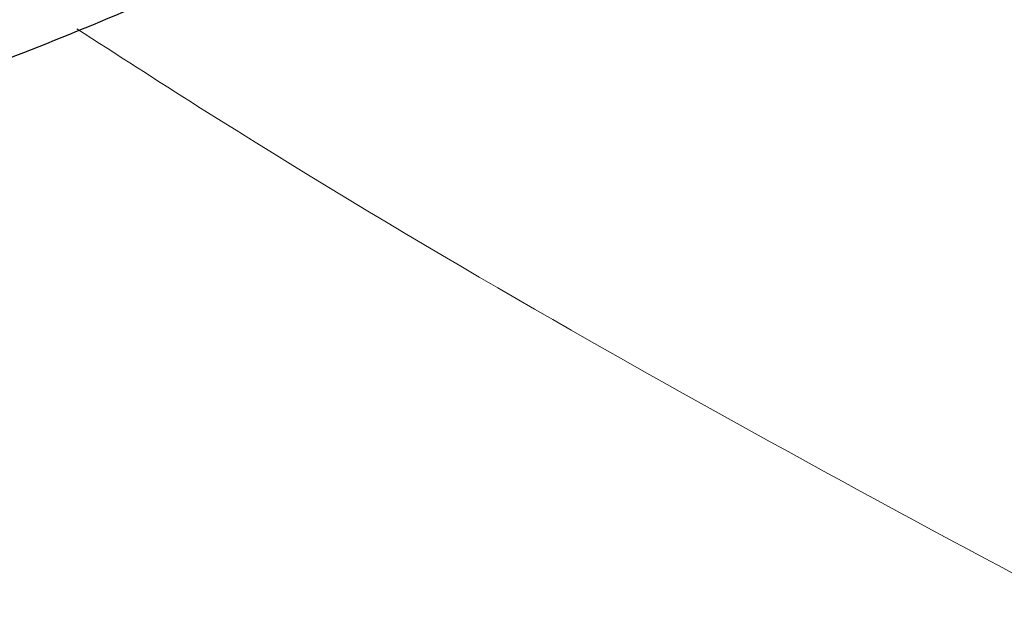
# Model space of a CAD drawing. Header units: millimetres. Extents: x 8 to 541, y 12 to 744.
# Tile 188 of 256: x 465.312 to 465.486, y 232.458 to 232.56. Entities that reach past the tile are written whole.
import ezdxf

# ---------------------------------------------------------------- set-up
doc = ezdxf.new("R2010")
doc.units = ezdxf.units.MM

msp = doc.modelspace()

# ---------------------------------------------------------------- linework, layer by layer
at = {"color": 7, "linetype": 'Continuous', "lineweight": 30}
msp.add_open_spline([(464.00662, 233.12554), (464.01477, 233.11676), (464.03819, 233.09155), (464.07796, 233.05064), (464.12618, 233.00331), (464.17549, 232.95728), (464.22579, 232.91263), (464.27703, 232.86945), (464.32917, 232.82781), (464.38222, 232.78781), (464.43624, 232.74952), (464.49133, 232.71302), (464.54765, 232.6784), (464.60548, 232.6458), (464.6651, 232.6154), (464.72682, 232.58756), (464.78799, 232.56389), (464.84725, 232.54487), (464.90303, 232.53058), (464.9568, 232.52034), (465.00876, 232.51388), (465.05923, 232.511), (465.10846, 232.51156), (465.15662, 232.5155), (465.20377, 232.5228), (465.24986, 232.53344), (465.29477, 232.54743), (465.33982, 232.56528), (465.38444, 232.58744), (465.42557, 232.61192), (465.45004, 232.63037), (465.46089, 232.63855)], degree=3, knots=[0, 0, 0, 0, 0.0195584, 0.0562275, 0.0928625, 0.1295248, 0.1662763, 0.2031999, 0.2403862, 0.2779375, 0.3159725, 0.3546325, 0.3940849, 0.4345232, 0.476149, 0.5191063, 0.5633114, 0.6027071, 0.6400789, 0.6753412, 0.7087585, 0.7406806, 0.7714332, 0.8012865, 0.8304532, 0.8590967, 0.8873421, 0.9152859, 0.9458706, 0.9760049, 1, 1, 1, 1], dxfattribs=at)
at = {"color": 252, "linetype": 'Continuous', "lineweight": 0}
msp.add_open_spline([(465.32192, 232.55884), (465.32907, 232.55423), (465.3725, 232.52624), (465.44823, 232.48307), (465.548, 232.43017), (465.64175, 232.38712), (465.72914, 232.35342), (465.80932, 232.32977), (465.88206, 232.31597), (465.94676, 232.31213), (465.99998, 232.31795), (466.04234, 232.33219), (466.07136, 232.34804), (466.08443, 232.36203), (466.08881, 232.36671)], degree=3, knots=[0, 0, 0, 0, 0.019114, 0.115985, 0.213202, 0.310418, 0.407289, 0.504183, 0.601423, 0.698661, 0.795552, 0.877156, 0.95886, 1, 1, 1, 1], dxfattribs=at)

doc.saveas('drawing.dxf')
